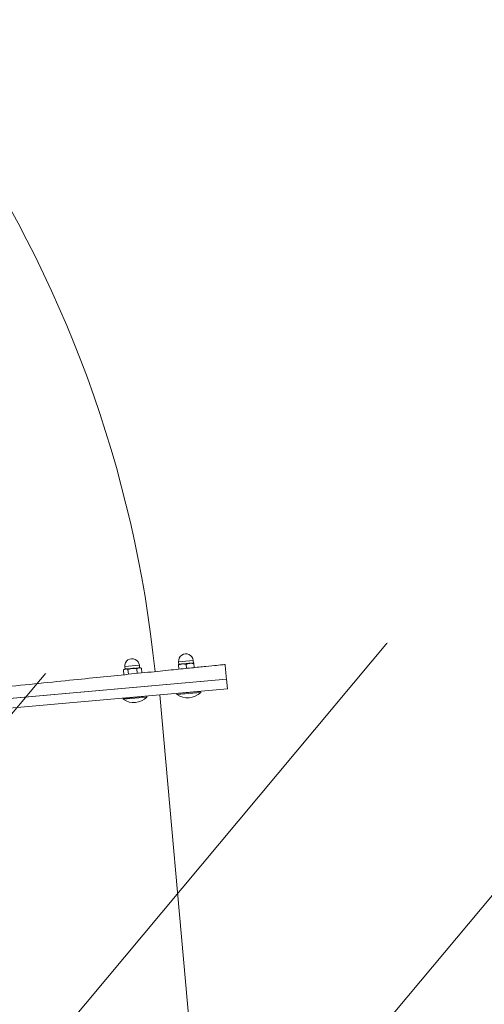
# Model space of a CAD drawing. Header units: feet. Extents: x 7492985 to 7493694, y 5986539 to 5988015.
# Tile 21 of 32: x 7493221.876 to 7493222.355, y 5986660.312 to 5986661.327. Entities that reach past the tile are written whole.
import ezdxf

# ---------------------------------------------------------------- set-up
doc = ezdxf.new("R2010")
doc.units = ezdxf.units.FT
doc.header["$MEASUREMENT"] = 0
for name, color, linetype, lineweight in [('_k_kreskowanie', 250, 'CONTINUOUS', 5), ('_k_urzadzenia', 250, 'CONTINUOUS', 13), ('_k_widok', 7, 'CONTINUOUS', 18), ('_k_wymiar', 7, 'CONTINUOUS', 13), ('_k_ściany', 7, 'CONTINUOUS', 35)]:
    doc.layers.add(name, color=color, linetype=linetype, lineweight=lineweight)
doc.layers.add('_k_niewidoczna', color=72, linetype='CONTINUOUS', lineweight=9, plot=False)
doc.styles.add('GENERATED_STYLE_1', font='MS Gothic.ttf')

# ---------------------------------------------------------------- blocks, each defined once
blk = doc.blocks.new('3009EPZ')
at = {"layer": '_k_niewidoczna', "color": 1, "lineweight": 20, "insert": (-3.165554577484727, -0.2128368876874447), "char_height": 0.24, "width": 11.63444291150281, "attachment_point": 1, "line_spacing_factor": 1.55, "style": 'GENERATED_STYLE_1', "bg_fill": 2}
blk.add_mtext('\\A1;{\\f@MS Gothic|b0|i0|c238|p49;\\C256;\\P\\pi-0.24,l0.24,t0.24,1.2;^I^I3009EPZ\\P\\pi-0.96,l0.96,t0.96,1.2;^I}', dxfattribs=at)
blk = doc.blocks.new('42221')
at = {"layer": '_k_urzadzenia', "lineweight": 13}
for p, q in [((-3.832248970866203, 0.7282663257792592), (-3.832248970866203, 1.638266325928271)), ((-3.822248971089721, 1.638266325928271), (-3.832248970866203, 1.638266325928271)), ((-3.822248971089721, 1.638266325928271), (-3.822248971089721, 0.7282663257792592)), ((-3.822248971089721, 0.7282663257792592), (-3.822248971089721, 1.638266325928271)), ((-3.833460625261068, 1.585941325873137), (-3.833460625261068, 1.610591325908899)), ((-3.833460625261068, 1.610591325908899), (-3.832558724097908, 1.610591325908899)), ((-3.832558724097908, 1.585941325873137), (-3.832558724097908, 1.610591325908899)), ((-3.807483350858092, 1.606266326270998), (-3.803273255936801, 1.606266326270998)), ((-3.80255872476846, 1.602266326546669), (-3.80255872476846, 1.606266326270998)), ((-3.80255872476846, 1.605766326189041), (-3.800058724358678, 1.605766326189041)), ((-3.800058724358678, 1.590766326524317), (-3.800058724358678, 1.605766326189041)), ((-3.832558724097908, 1.603266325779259), (-3.832248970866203, 1.603266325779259)), ((-3.80757933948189, 1.598266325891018), (-3.803273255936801, 1.598266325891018)), ((-3.80255872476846, 1.594266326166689), (-3.80255872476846, 1.602266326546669)), ((-3.80255872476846, 1.590266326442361), (-3.80255872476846, 1.594266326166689)), ((-3.833460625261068, 1.585941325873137), (-3.832558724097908, 1.585941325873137)), ((-3.832558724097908, 1.593266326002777), (-3.832248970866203, 1.593266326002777)), ((-3.807675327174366, 1.590266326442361), (-3.803273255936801, 1.590266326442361)), ((-3.80255872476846, 1.590766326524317), (-3.800058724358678, 1.590766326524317)), ((-3.832248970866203, 1.56826632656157), (-4.572248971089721, 1.56826632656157)), ((-3.833460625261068, 1.530341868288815), (-3.833460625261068, 1.554991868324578)), ((-3.833460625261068, 1.554991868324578), (-3.832558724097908, 1.554991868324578)), ((-3.832558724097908, 1.530341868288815), (-3.832558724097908, 1.554991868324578)), ((-3.832558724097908, 1.549496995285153), (-3.832248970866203, 1.549496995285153)), ((-3.832558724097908, 1.544496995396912), (-3.832248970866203, 1.544496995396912)), ((-3.808191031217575, 1.547285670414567), (-3.803273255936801, 1.547285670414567)), ((-3.808135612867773, 1.55190447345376), (-3.803273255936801, 1.55190447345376)), ((-3.80255872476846, 1.550666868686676), (-3.803273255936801, 1.55190447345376)), ((-3.80255872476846, 1.549595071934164), (-3.80255872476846, 1.550666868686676)), ((-3.80255872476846, 1.55016686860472), (-3.800058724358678, 1.55016686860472)), ((-3.80255872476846, 1.542666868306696), (-3.80255872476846, 1.549595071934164)), ((-3.800058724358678, 1.535166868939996), (-3.800058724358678, 1.55016686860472)), ((-3.832558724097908, 1.535836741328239), (-3.832248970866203, 1.535836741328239)), ((-3.808357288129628, 1.533429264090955), (-3.803273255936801, 1.533429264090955)), ((-3.808301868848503, 1.538048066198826), (-3.803273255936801, 1.538048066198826)), ((-3.80255872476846, 1.534666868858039), (-3.803273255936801, 1.533429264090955)), ((-3.80255872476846, 1.535738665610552), (-3.80255872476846, 1.542666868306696)), ((-3.80255872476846, 1.534666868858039), (-3.80255872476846, 1.535738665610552)), ((-3.80255872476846, 1.535166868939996), (-3.800058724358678, 1.535166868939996)), ((-3.833460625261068, 1.530341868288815), (-3.832558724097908, 1.530341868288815))]:
    blk.add_line(p, q, dxfattribs=at)
for centre, radius, start, end in [((-3.822248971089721, 0.3217463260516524), 1.316519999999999, 89.34071200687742, 90), ((-3.81873872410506, 1.598266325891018), 0.01920000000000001, 140.0643322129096, 219.9356677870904), ((-3.800058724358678, 1.598266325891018), 0.007500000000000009, 270, 90), ((-3.82292600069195, 0.3192198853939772), 1.246520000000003, 60.68437219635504, 89.31256856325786), ((-3.81873872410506, 1.542666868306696), 0.01920000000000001, 140.0643322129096, 219.9356677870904), ((-3.800058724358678, 1.542666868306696), 0.007500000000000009, 270, 90)]:
    blk.add_arc(centre, radius, start, end, dxfattribs=at)
blk.add_open_spline([(-3.818018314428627, 0.7282443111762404), (-3.818018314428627, 0.7282443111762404), (-3.818010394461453, 0.7289043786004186), (-3.817975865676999, 0.7317821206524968), (-3.817949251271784, 0.7340003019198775), (-3.817877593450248, 0.7399724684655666), (-3.817832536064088, 0.7437277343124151), (-3.817727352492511, 0.7524941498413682), (-3.81766723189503, 0.7575048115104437), (-3.817538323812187, 0.7682484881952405), (-3.817463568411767, 0.7744787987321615), (-3.817294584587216, 0.7885625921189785), (-3.817200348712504, 0.796416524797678), (-3.81699628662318, 0.8134238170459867), (-3.816886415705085, 0.8225808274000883), (-3.816657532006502, 0.8416567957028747), (-3.81653852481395, 0.8515753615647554), (-3.816300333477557, 0.8714270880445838), (-3.816170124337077, 0.8822791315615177), (-3.815892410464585, 0.9054248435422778), (-3.815744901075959, 0.9177188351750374), (-3.815439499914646, 0.9431720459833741), (-3.815281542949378, 0.9563367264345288), (-3.814963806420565, 0.9828181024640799), (-3.814804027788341, 0.9961345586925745), (-3.814492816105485, 1.022072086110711), (-3.814326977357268, 1.035893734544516), (-3.813982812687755, 1.064577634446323), (-3.813804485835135, 1.079440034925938), (-3.813444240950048, 1.109464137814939), (-3.813262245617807, 1.124632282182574), (-3.812904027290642, 1.154487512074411), (-3.812727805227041, 1.169174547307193), (-3.812390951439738, 1.197249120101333), (-3.812214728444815, 1.211936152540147), (-3.81185651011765, 1.241791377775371), (-3.811674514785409, 1.256959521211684), (-3.811314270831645, 1.286983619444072), (-3.811135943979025, 1.301846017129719), (-3.810791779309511, 1.330529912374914), (-3.810625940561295, 1.344351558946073), (-3.810314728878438, 1.370289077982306), (-3.810154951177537, 1.383605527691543), (-3.809837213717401, 1.410086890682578), (-3.809679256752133, 1.423251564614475), (-3.809373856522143, 1.448704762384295), (-3.809226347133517, 1.460998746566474), (-3.808948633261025, 1.484144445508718), (-3.808818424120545, 1.494996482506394), (-3.808580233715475, 1.514848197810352), (-3.8084612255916, 1.524766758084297), (-3.808232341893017, 1.543842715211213), (-3.808122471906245, 1.552999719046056), (-3.807918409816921, 1.570007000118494), (-3.807824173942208, 1.577860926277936), (-3.807655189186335, 1.591944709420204), (-3.807580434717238, 1.59817501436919), (-3.807451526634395, 1.608918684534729), (-3.807391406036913, 1.613929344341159), (-3.807286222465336, 1.622695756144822), (-3.807241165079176, 1.626451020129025), (-3.80716950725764, 1.632423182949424), (-3.807142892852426, 1.634641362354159), (-3.807108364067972, 1.637519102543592), (-3.807100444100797, 1.638179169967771), (-3.807100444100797, 1.638179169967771)], degree=3, knots=[134.7676199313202, 134.7676199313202, 134.7676199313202, 134.7676199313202, 138.9791061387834, 138.9791061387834, 143.1905923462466, 143.1905923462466, 147.4020785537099, 147.4020785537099, 151.6135647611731, 151.6135647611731, 155.8250534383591, 155.8250534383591, 160.0365421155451, 160.0365421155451, 164.2480307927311, 164.2480307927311, 168.4595194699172, 168.4595194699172, 172.6710091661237, 172.6710091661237, 176.8824988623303, 176.8824988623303, 181.0939885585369, 181.0939885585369, 185.3054782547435, 185.3054782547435, 189.516967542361, 189.516967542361, 193.7284568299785, 193.7284568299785, 197.939946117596, 197.939946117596, 202.1514354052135, 202.1514354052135, 206.3629240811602, 206.3629240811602, 210.5744127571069, 210.5744127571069, 214.7859014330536, 214.7859014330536, 218.9973901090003, 218.9973901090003, 223.208877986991, 223.208877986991, 227.4203658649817, 227.4203658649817, 231.6318537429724, 231.6318537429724, 235.8433416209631, 235.8433416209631, 240.0548290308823, 240.0548290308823, 244.2663164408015, 244.2663164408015, 248.4778038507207, 248.4778038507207, 252.6892912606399, 252.6892912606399, 256.90077841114, 256.90077841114, 261.1122655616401, 261.1122655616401, 265.3237527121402, 265.3237527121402, 269.5352398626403, 269.5352398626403, 269.5352398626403, 269.5352398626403], dxfattribs=at)
for points, weights in [([(-3.803273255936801, 1.606266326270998), (-3.80255872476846, 1.606266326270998), (-3.80255872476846, 1.606266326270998)], [1, 1.037954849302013, 1]), ([(-3.80255872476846, 1.602266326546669), (-3.80255872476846, 1.604122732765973), (-3.803273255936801, 1.606266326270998)], [1, 1.037954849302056, 1]), ([(-3.803273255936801, 1.598266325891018), (-3.80255872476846, 1.600409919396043), (-3.80255872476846, 1.602266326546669)], [1, 1.037954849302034, 1]), ([(-3.80255872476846, 1.594266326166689), (-3.80255872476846, 1.596122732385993), (-3.803273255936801, 1.598266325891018)], [1, 1.037954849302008, 1]), ([(-3.803273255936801, 1.590266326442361), (-3.80255872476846, 1.592409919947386), (-3.80255872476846, 1.594266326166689)], [1, 1.03795484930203, 1]), ([(-3.80255872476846, 1.590266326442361), (-3.80255872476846, 1.590266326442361), (-3.803273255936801, 1.590266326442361)], [1, 1.037954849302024, 1]), ([(-3.80255872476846, 1.549595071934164), (-3.80255872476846, 1.550666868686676), (-3.803273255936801, 1.55190447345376)], [1, 1.037954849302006, 1]), ([(-3.803273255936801, 1.547285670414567), (-3.80255872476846, 1.548523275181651), (-3.80255872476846, 1.549595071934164)], [1, 1.037954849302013, 1]), ([(-3.80255872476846, 1.542666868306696), (-3.80255872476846, 1.544810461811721), (-3.803273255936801, 1.547285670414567)], [1, 1.037954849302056, 1]), ([(-3.803273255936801, 1.538048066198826), (-3.80255872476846, 1.540523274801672), (-3.80255872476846, 1.542666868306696)], [1, 1.037954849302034, 1]), ([(-3.80255872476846, 1.535738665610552), (-3.80255872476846, 1.536810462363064), (-3.803273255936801, 1.538048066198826)], [1, 1.037954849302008, 1]), ([(-3.803273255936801, 1.533429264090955), (-3.80255872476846, 1.534666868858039), (-3.80255872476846, 1.535738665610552)], [1, 1.03795484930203, 1])]:
    blk.add_rational_spline(points, weights, degree=2, dxfattribs=at)
blk = doc.blocks.new('PZ')
at = {"layer": '_k_kreskowanie'}
h = blk.add_hatch(dxfattribs=at)
h.set_pattern_fill('ANSI31', color=30, scale=2)
h.set_pattern_definition([(44.99999999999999, (0, 9.999999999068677), (-0.1767766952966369, 0.1767766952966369), [])])
h.paths.add_polyline_path([(0, 0), (-10.00000000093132, -9.313225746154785e-10), (-10, -8), (0, -8.000000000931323)])
at = {"layer": '_k_wymiar'}
blk.add_blockref('3009EPZ', (-4.874138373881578, -2.223998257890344), dxfattribs=at)
at = {"layer": '_k_wymiar', "xscale": -1, "rotation": 270}
blk.add_blockref('42221', (-3.302318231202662, -0.2372885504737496), dxfattribs=at)
blk = doc.blocks.new('dz_89')
at = {"layer": '_k_widok', "rotation": 2.995343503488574}
blk.add_blockref('PZ', (62.81248085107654, 35.40524195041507), dxfattribs=at)

msp = doc.modelspace()

# ---------------------------------------------------------------- block references
at = {"layer": '_k_ściany', "rotation": 2.126854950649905}
msp.add_blockref('dz_89', (7493161.928738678, 5986627.126837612), dxfattribs=at)

doc.saveas('drawing.dxf')
